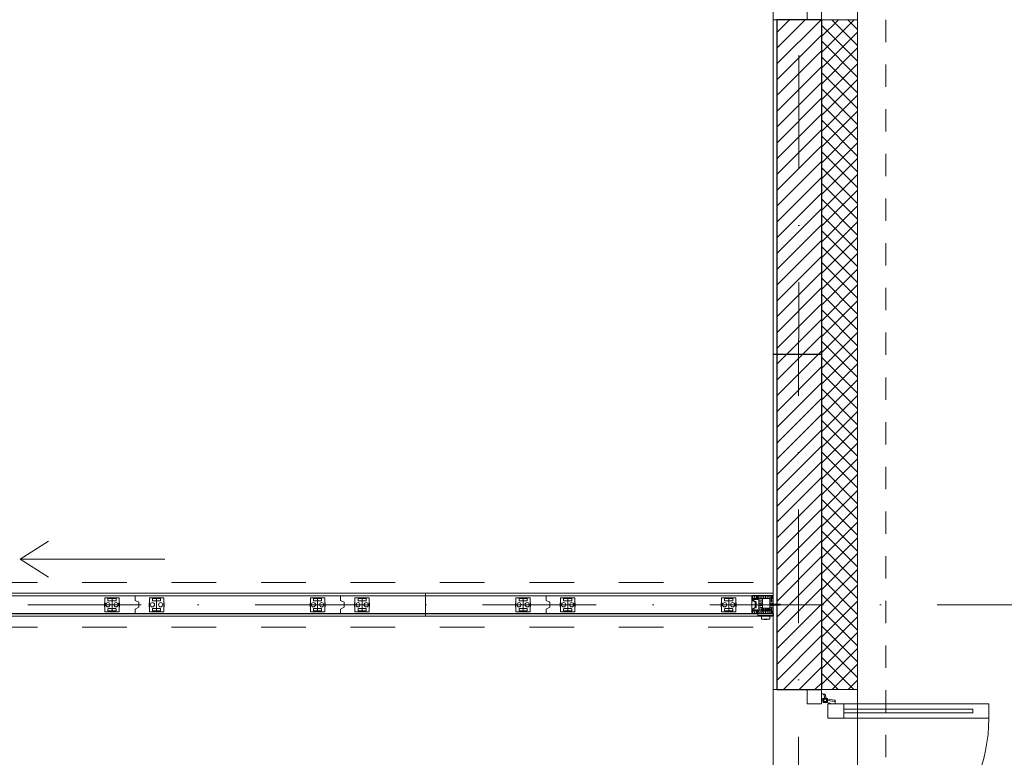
# Model space of a CAD drawing. Header units: metres. Extents: x 10441 to 19716, y -6570 to 1447.
# Tile 115 of 136: x 17609 to 18159, y -3707 to -3295. Entities that reach past the tile are written whole.
import ezdxf
from ezdxf.enums import TextEntityAlignment as Align

# ---------------------------------------------------------------- set-up
doc = ezdxf.new("R2010")
doc.units = ezdxf.units.M
doc.header["$MEASUREMENT"] = 0
doc.linetypes.add('8', pattern=[0.5, 0.25, -0.25])
doc.linetypes.add('DASHDOT', pattern=[25.4, 12.7, -6.35, 0, -6.35])
doc.layers.get('0').update_dxf_attribs({"color": 8})
for name, color, linetype, lineweight in [('#elektryczne', 8, 'Continuous', 20), ('A_B.CIENKIE', 8, 'Continuous', 9), ('A_HACZE', 8, 'Continuous', 5), ('A_OSIE', 8, 'Continuous', 13), ('A_OZACZENIE DRZWI', 8, 'Continuous', 13), ('A_OZNACZENIA OKIEN', 8, 'Continuous', 13), ('A_PROJEKTOWANE ŚCIANY MUROWANE NOŚNE', 8, 'Continuous', 30), ('A_STOLARKA', 8, 'Continuous', 5), ('A_TYNK', 8, 'Continuous', 5), ('Befestigungsmaterial', 8, 'Continuous', 5), ('Linie 0.18', 8, 'Continuous', 5)]:
    doc.layers.add(name, color=color, linetype=linetype, lineweight=lineweight)
doc.layers.add('A_OZNACZENIA WARSTW', color=8, linetype='Continuous')
doc.styles.add('m1_romans', font='romans.shx', dxfattribs={"width": 0.8})

# ---------------------------------------------------------------- blocks, each defined once
blk = doc.blocks.new('dwgobject_-16219036_1YUCU1F')
for p, q in [((0, 49), (1000, 49)), ((0, -49), (1000, -49))]:
    blk.add_line(p, q)
for points in [[(0, 49), (0, 64), (1000, 64), (1000, 49)], [(0, 49), (0, -49), (1000, -49), (1000, 49)], [(0, -49), (0, -64), (1000, -64), (1000, -49)]]:
    blk.add_lwpolyline(points, close=True)
blk = doc.blocks.new('GeometrySelector_1YUCU1F9')
blk.add_blockref('dwgobject_-16219036_1YUCU1F', (0, 0))
blk = doc.blocks.new('dwgobject_-16219454_1YUCTZ8')
for p, q in [((-40, 11.5), (-42, 11.5)), ((-42, -11.5), (-42, 11.5)), ((0, 34.9), (0, -34.9)), ((40, 11.5), (42, 11.5)), ((42, -11.5), (42, 11.5)), ((-40, -11.5), (-42, -11.5)), ((40, -11.5), (42, -11.5))]:
    blk.add_line(p, q)
at = {"flags": 128}
blk.add_lwpolyline([(40, -39), (40, 39), (-40, 39), (-40, -39)], close=True, dxfattribs=at)
for points in [[(22.5, 22.9, -0.414214), (21.5, 21.9), (-21.5, 21.9, -0.414214), (-22.5, 22.9), (-22.5, 33.9, -0.414214), (-21.5, 34.9), (21.5, 34.9, -0.414214), (22.5, 33.9)], [(22.5, -22.9, 0.414214), (21.5, -21.9), (-21.5, -21.9, 0.414214), (-22.5, -22.9), (-22.5, -33.9, 0.414214), (-21.5, -34.9), (21.5, -34.9, 0.414214), (22.5, -33.9)]]:
    blk.add_lwpolyline(points, format="xyb", close=True, dxfattribs=at)
for centre in [(-23, 0), (23, 0)]:
    blk.add_circle(centre, 12)
blk = doc.blocks.new('GeometrySelector_1YUCTZ82')
blk.add_blockref('dwgobject_-16219454_1YUCTZ8', (0, 0))
blk = doc.blocks.new('co_panel_parts_moveo_trackroller_r_1YUCTZ8')
blk.add_blockref('GeometrySelector_1YUCTZ82', (0, 0, -3619))
blk = doc.blocks.new('co_panel_parts_moveo_trackroller_r_1YUCTZ81')
blk.add_blockref('GeometrySelector_1YUCTZ82', (0, 0, -3619))
blk = doc.blocks.new('dwgobject_-16219539_1YUCTZ8')
for p, q in [((-500, 50), (500, 50)), ((500, -50), (-500, -50))]:
    blk.add_line(p, q)
blk = doc.blocks.new('GeometrySelector_1YUCTZ83')
blk.add_blockref('dwgobject_-16219539_1YUCTZ8', (0, 0))
blk = doc.blocks.new('dwgobject_-16219535_1YUCTZ8')
blk.add_lwpolyline([(0, -50), (0, -24.40983), (20, -14.40983), (20, 14.40983), (0, 24.40983), (0, 50)])
blk = doc.blocks.new('GeometrySelector_1YUCTZ84')
blk.add_blockref('dwgobject_-16219535_1YUCTZ8', (0, 0))
blk = doc.blocks.new('dwgobject_-16219532_1YUCTZ8')
blk.add_lwpolyline([(0, -50), (0, -24.40983), (20, -14.40983), (20, 14.40983), (0, 24.40983), (0, 50)])
blk = doc.blocks.new('GeometrySelector_1YUCTZ85')
blk.add_blockref('dwgobject_-16219532_1YUCTZ8', (0, 0))
blk = doc.blocks.new('co_panel_parts_moveo_trackroller_r_1YUCTZ82')
blk.add_blockref('GeometrySelector_1YUCTZ82', (0, 0, -3619))
blk = doc.blocks.new('co_panel_parts_moveo_trackroller_r_1YUCTZ83')
blk.add_blockref('GeometrySelector_1YUCTZ82', (0, 0, -3619))
blk = doc.blocks.new('co_panel_parts_moveo_trackroller_r_1YUCTZ84')
blk.add_blockref('GeometrySelector_1YUCTZ82', (0, 0, -3619))
blk = doc.blocks.new('co_panel_parts_moveo_trackroller_r_1YUCTZ85')
blk.add_blockref('GeometrySelector_1YUCTZ82', (0, 0, -3619))
blk = doc.blocks.new('co_panel_parts_moveo_trackroller_r_1YUCTZ86')
blk.add_blockref('GeometrySelector_1YUCTZ82', (0, 0, -3619))
blk = doc.blocks.new('dwgobject_-16219356_1YUCTZ8')
blk.add_lwpolyline([(-1000, 50), (-1000, -50), (0, -50), (0, 50)], close=True)
blk = doc.blocks.new('GeometrySelector_1YUCTZ831')
blk.add_blockref('dwgobject_-16219356_1YUCTZ8', (0, 0))
blk = doc.blocks.new('STRICH')
at = {"layer": 'Linie 0.18'}
blk.add_lwpolyline([(0, 15), (-0.6, 14.1), (-0.8, 12.8), (-0.8, 11.7), (-0.7, 10.3), (-0.7, 8.8), (-0.3, 7.7), (-0.1, 6.6), (0.2, 5.8), (0.2, 3.9), (0.1, 3), (-0.3, 1.7), (-0.1, 0.6), (0, 0)], dxfattribs=at)
blk = doc.blocks.new('Spax4-2x15Flach')
at = {"layer": 'Befestigungsmaterial'}
for p, q in [((-3.154831, 0.315788), (-2.389469, 0.315788)), ((-2.980004, 2.399631), (-2.184804, 1.882751)), ((-0.624923, 3.986071), (-2.416521, 3.644359)), ((-1.686126, 1.55861), (-1.231576, 1.263153)), ((-1.652628, 0.315788), (-0.757894, 0.315788)), ((-1.231576, 1.263153), (-1.112716, 1.025432)), ((-0.915788, 0.631576), (-0.6, 0)), ((-0.6, 0), (-0.915788, -0.631576)), ((0, -3.469075), (0, 3.469075)), ((0, 1.578947), (1.05, 1.210526)), ((1.05, 1.210526), (10.655125, 1.210526)), ((1.05, -1.210526), (1.05, 1.210526)), ((1.18144, 1.210526), (1.368421, 2)), ((2.315789, -2), (1.368421, 2)), ((3.076177, 1.210526), (3.263158, 2)), ((4.210526, -2), (3.263158, 2)), ((4.970914, 1.210526), (5.157895, 2)), ((6.105263, -2), (5.157895, 2)), ((6.865651, 1.210526), (7.052632, 2)), ((8, -2), (7.052632, 2)), ((8.760388, 1.210526), (8.947368, 2)), ((9.894737, -2), (8.947368, 2)), ((10.655125, 1.210526), (10.842105, 2)), ((10.655125, 1.210526), (15, 0)), ((15, 0), (10.655125, -1.210526)), ((11.725936, -1.731729), (10.842105, 2)), ((12.312968, 0.746852), (12.495451, 1.517335)), ((13.139812, -1.203301), (12.495451, 1.517335)), ((13.522312, 0.411699), (13.687209, 1.107929)), ((14.148349, -0.83911), (13.687209, 1.107929)), ((-3.154831, -0.315788), (-2.389469, -0.315788)), ((-2.980004, -2.399631), (-2.184804, -1.882751)), ((-2.416521, -3.644359), (-0.624923, -3.986071)), ((-1.231576, -1.263153), (-1.686126, -1.55861)), ((-0.757894, -0.315788), (-1.652628, -0.315788)), ((-1.112716, -1.025432), (-1.231576, -1.263153)), ((0, -1.578947), (1.05, -1.210526)), ((1.05, -1.210526), (10.655125, -1.210526)), ((2.315789, -2), (2.50277, -1.210526)), ((4.210526, -2), (4.397507, -1.210526)), ((6.105263, -2), (6.292244, -1.210526)), ((8, -2), (8.186981, -1.210526)), ((9.894737, -2), (10.081717, -1.210526)), ((11.725936, -1.731729), (11.933751, -0.854288)), ((13.139812, -1.203301), (13.313519, -0.469871)), ((14.148349, -0.83911), (14.300959, -0.19476))]:
    blk.add_line(p, q, dxfattribs=at)
for centre, radius, start, end in [((13.115789, 0), 16.273684, 168.545138, 191.454862), ((-2.317914, 3.127362), 0.526316, 100.798363, 168.545138), ((-0.526316, 3.469075), 0.526316, 0, 100.798363), ((-2.317914, -3.127362), 0.526316, 191.454862, 259.201637), ((-0.526316, -3.469075), 0.526316, 259.201637, 0)]:
    blk.add_arc(centre, radius, start, end, dxfattribs=at)
blk = doc.blocks.new('Spax4-2x30Senk')
at = {"layer": 'Befestigungsmaterial'}
for p, q in [((0, 4.05295), (2.5, 1.955201)), ((0, -4.05), (0, 4.05)), ((0, 2.239997), (0.768716, 1.740332)), ((0.6, 0.299999), (0.000005, 0.299999)), ((1.16818, 1.48068), (1.600002, 1.199995)), ((1.200003, 0.299999), (2.050001, 0.299999)), ((1.600002, 1.199995), (1.71292, 0.97416)), ((1.900001, 0.599998), (2.2, 0)), ((2.2, 0), (1.900001, -0.599998)), ((2.5, 1.955201), (4, 1.210526)), ((2.5, 1.955201), (2.5, -1.955201)), ((4, -1.210526), (4, 1.210526)), ((4, 1.210526), (25.655125, 1.210526)), ((4.813019, 1.213477), (5, 2.00295)), ((5.947368, -1.99705), (5, 2.00295)), ((6.707756, 1.213477), (6.894737, 2.00295)), ((7.842105, -1.99705), (6.894737, 2.00295)), ((8.602493, 1.213477), (8.789474, 2.00295)), ((9.736842, -1.99705), (8.789474, 2.00295)), ((10.49723, 1.213477), (10.684211, 2.00295)), ((11.631579, -1.99705), (10.684211, 2.00295)), ((12.391967, 1.213477), (12.578947, 2.00295)), ((13.526316, -1.99705), (12.578947, 2.00295)), ((14.286704, 1.210526), (14.473684, 2)), ((15.421053, -2), (14.473684, 2)), ((16.18144, 1.210526), (16.368421, 2)), ((17.315789, -2), (16.368421, 2)), ((18.076177, 1.210526), (18.263158, 2)), ((19.210526, -2), (18.263158, 2)), ((19.970914, 1.210526), (20.157895, 2)), ((21.105263, -2), (20.157895, 2)), ((21.865651, 1.210526), (22.052632, 2)), ((23, -2), (22.052632, 2)), ((23.760388, 1.210526), (23.947368, 2)), ((24.894737, -2), (23.947368, 2)), ((25.655125, 1.210526), (25.842105, 2)), ((25.655125, 1.210526), (30, 0)), ((30, 0), (25.655125, -1.210526)), ((26.725936, -1.731729), (25.842105, 2)), ((27.312968, 0.746852), (27.495451, 1.517335)), ((28.139812, -1.203301), (27.495451, 1.517335)), ((28.522312, 0.411699), (28.687209, 1.107929)), ((29.148349, -0.83911), (28.687209, 1.107929)), ((0, -2.239997), (0.645693, -1.820296)), ((0, -4.05295), (2.5, -1.955201)), ((0.6, -0.299999), (0.000005, -0.299999)), ((1.600002, -1.199995), (1.16818, -1.48068)), ((2.050001, -0.299999), (1.200003, -0.299999)), ((1.71292, -0.97416), (1.600002, -1.199995)), ((2.5, -1.955201), (4, -1.210526)), ((4, -1.210526), (25.655125, -1.210526)), ((5.947368, -1.99705), (6.134349, -1.207576)), ((7.842105, -1.99705), (8.029086, -1.207576)), ((9.736842, -1.99705), (9.923823, -1.207576)), ((11.631579, -1.99705), (11.81856, -1.207576)), ((13.526316, -1.99705), (13.713296, -1.207576)), ((15.421053, -2), (15.608033, -1.210526)), ((17.315789, -2), (17.50277, -1.210526)), ((19.210526, -2), (19.397507, -1.210526)), ((21.105263, -2), (21.292244, -1.210526)), ((23, -2), (23.186981, -1.210526)), ((24.894737, -2), (25.081717, -1.210526)), ((26.725936, -1.731729), (26.933751, -0.854288)), ((28.139812, -1.203301), (28.313519, -0.469871)), ((29.148349, -0.83911), (29.300959, -0.19476))]:
    blk.add_line(p, q, dxfattribs=at)
blk = doc.blocks.new('podkład')
at = {"layer": 'A_B.CIENKIE', "color": 8, "linetype": '8', "ltscale": 50}
blk.add_line((13910.62, -750.03), (13910.62, -1724.7), dxfattribs=at)
at = {"layer": 'A_B.CIENKIE', "color": 8, "linetype": 'Continuous'}
for p, q in [((13426.57, -1351.72), (13442.49, -1341.6)), ((13507.6, -1351.72), (13426.57, -1351.72)), ((13426.57, -1351.72), (13442.49, -1361.85))]:
    blk.add_line(p, q, dxfattribs=at)
at = {"layer": 'A_B.CIENKIE', "color": 8, "linetype": '8', "ltscale": 100}
for p, q in [((12911.3, -1364.7), (13848.8, -1364.7)), ((12911.3, -1389.7), (13848.8, -1389.7))]:
    blk.add_line(p, q, dxfattribs=at)
at = {"layer": 'A_HACZE', "color": 8, "linetype": 'Continuous'}
for p, q in [((13874.37, -1050.03), (13849.62, -1074.78)), ((13865.53, -1050.03), (13849.62, -1065.94)), ((13856.69, -1050.03), (13849.62, -1057.1)), ((13892.86, -1050.03), (13874.6, -1068.29)), ((13884.02, -1050.03), (13874.6, -1059.45)), ((13875.18, -1050.03), (13874.6, -1050.61)), ((13894.6, -1064.19), (13880.44, -1050.03)), ((13894.6, -1055.35), (13889.28, -1050.03)), ((13894.6, -1073.03), (13874.6, -1053.03)), ((13874.62, -1058.62), (13849.62, -1083.62)), ((13894.6, -1057.13), (13874.6, -1077.13)), ((13894.6, -1081.87), (13874.6, -1061.87)), ((13874.62, -1067.46), (13849.62, -1092.46)), ((13894.6, -1065.97), (13874.6, -1085.97)), ((13894.6, -1090.71), (13874.6, -1070.71)), ((13874.62, -1076.3), (13849.62, -1101.3)), ((13894.6, -1074.81), (13874.6, -1094.81)), ((13894.6, -1099.55), (13874.6, -1079.55)), ((13894.6, -1083.65), (13874.6, -1103.65)), ((13874.62, -1085.14), (13849.62, -1110.14)), ((13894.6, -1108.39), (13874.6, -1088.39)), ((13874.62, -1093.98), (13849.62, -1118.98)), ((13894.6, -1092.48), (13874.6, -1112.48)), ((13894.6, -1117.22), (13874.6, -1097.22)), ((13874.62, -1102.81), (13849.62, -1127.81)), ((13894.6, -1101.32), (13874.6, -1121.32)), ((13894.6, -1126.06), (13874.6, -1106.06)), ((13874.62, -1111.65), (13849.62, -1136.65)), ((13894.6, -1110.16), (13874.6, -1130.16)), ((13894.6, -1134.9), (13874.6, -1114.9)), ((13874.62, -1120.49), (13849.62, -1145.49)), ((13894.6, -1119), (13874.6, -1139)), ((13894.6, -1143.74), (13874.6, -1123.74)), ((13894.6, -1127.84), (13874.6, -1147.84)), ((13874.62, -1129.33), (13849.62, -1154.33)), ((13894.6, -1152.58), (13874.6, -1132.58)), ((13874.62, -1138.17), (13849.62, -1163.17)), ((13894.6, -1136.68), (13874.6, -1156.68)), ((13894.6, -1161.42), (13874.6, -1141.42)), ((13874.62, -1147.01), (13849.62, -1172.01)), ((13894.6, -1145.52), (13874.6, -1165.52)), ((13894.6, -1170.26), (13874.6, -1150.26)), ((13894.6, -1154.36), (13874.6, -1174.36)), ((13874.62, -1155.85), (13849.62, -1180.85)), ((13894.6, -1179.1), (13874.6, -1159.1)), ((13874.62, -1164.69), (13849.62, -1189.69)), ((13894.6, -1163.2), (13874.6, -1183.2)), ((13894.6, -1187.93), (13874.6, -1167.93)), ((13894.6, -1172.03), (13874.6, -1192.03)), ((13874.62, -1173.53), (13849.62, -1198.53)), ((13894.6, -1196.77), (13874.6, -1176.77)), ((13874.62, -1182.36), (13849.62, -1207.36)), ((13894.6, -1180.87), (13874.6, -1200.87)), ((13894.6, -1205.61), (13874.6, -1185.61)), ((13874.62, -1191.2), (13849.62, -1216.2)), ((13894.6, -1189.71), (13874.6, -1209.71)), ((13894.6, -1214.45), (13874.6, -1194.45)), ((13894.6, -1198.55), (13874.6, -1218.55)), ((13874.62, -1200.04), (13849.62, -1225.04)), ((13894.6, -1223.29), (13874.6, -1203.29)), ((13874.62, -1208.88), (13849.62, -1233.88)), ((13894.6, -1207.39), (13874.6, -1227.39)), ((13894.6, -1232.13), (13874.6, -1212.13)), ((13894.6, -1216.23), (13874.6, -1236.23)), ((13874.62, -1217.72), (13849.62, -1242.72)), ((13894.6, -1240.97), (13874.6, -1220.97)), ((13874.62, -1226.56), (13849.62, -1251.56)), ((13894.6, -1225.07), (13874.6, -1245.07)), ((13894.6, -1249.81), (13874.6, -1229.81)), ((13874.62, -1235.4), (13849.62, -1260.4)), ((13894.6, -1233.91), (13874.6, -1253.91)), ((13894.6, -1258.65), (13874.6, -1238.65)), ((13894.6, -1242.74), (13874.6, -1262.74)), ((13874.62, -1244.24), (13849.62, -1269.24)), ((13894.6, -1267.48), (13874.6, -1247.48)), ((13874.62, -1253.07), (13849.62, -1278.07)), ((13894.6, -1251.58), (13874.6, -1271.58)), ((13894.6, -1276.32), (13874.6, -1256.32)), ((13874.62, -1261.91), (13849.62, -1286.91)), ((13894.6, -1260.42), (13874.6, -1280.42)), ((13894.6, -1285.16), (13874.6, -1265.16)), ((13874.62, -1270.75), (13849.62, -1295.75)), ((13894.6, -1269.26), (13874.6, -1289.26)), ((13894.6, -1294), (13874.6, -1274)), ((13874.62, -1279.59), (13849.62, -1304.59)), ((13894.6, -1278.1), (13874.6, -1298.1)), ((13894.6, -1302.84), (13874.6, -1282.84)), ((13894.6, -1286.94), (13874.6, -1306.94)), ((13874.62, -1288.43), (13849.62, -1313.43)), ((13894.6, -1311.68), (13874.6, -1291.68)), ((13874.62, -1297.27), (13849.62, -1322.27)), ((13894.6, -1295.78), (13874.6, -1315.78)), ((13894.6, -1320.52), (13874.6, -1300.52)), ((13874.62, -1306.11), (13849.62, -1331.11)), ((13894.6, -1304.62), (13874.6, -1324.62)), ((13894.6, -1329.36), (13874.6, -1309.36)), ((13874.62, -1314.95), (13849.62, -1339.95)), ((13894.6, -1313.46), (13874.6, -1333.46)), ((13894.6, -1338.19), (13874.6, -1318.19)), ((13874.62, -1323.79), (13849.62, -1348.79)), ((13894.6, -1322.29), (13874.6, -1342.29)), ((13894.6, -1347.03), (13874.6, -1327.03)), ((13894.6, -1331.13), (13874.6, -1351.13)), ((13874.62, -1332.62), (13849.62, -1357.62)), ((13894.6, -1355.87), (13874.6, -1335.87)), ((13874.62, -1341.46), (13849.62, -1366.46)), ((13894.6, -1339.97), (13874.6, -1359.97)), ((13894.6, -1364.71), (13874.6, -1344.71)), ((13874.62, -1350.3), (13849.62, -1375.3)), ((13894.6, -1348.81), (13874.6, -1368.81)), ((13894.6, -1373.55), (13874.6, -1353.55)), ((13874.62, -1359.14), (13849.62, -1384.14)), ((13894.6, -1357.65), (13874.6, -1377.65)), ((13894.6, -1382.39), (13874.6, -1362.39)), ((13874.62, -1367.98), (13849.62, -1392.98)), ((13894.6, -1366.49), (13874.6, -1386.49)), ((13894.6, -1391.23), (13874.6, -1371.23)), ((13894.6, -1375.33), (13874.6, -1395.33)), ((13874.62, -1376.82), (13849.62, -1401.82)), ((13894.6, -1400.07), (13874.6, -1380.07)), ((13874.62, -1385.66), (13849.62, -1410.66)), ((13894.6, -1384.17), (13874.6, -1404.17)), ((13894.6, -1408.91), (13874.6, -1388.91)), ((13874.62, -1394.5), (13849.62, -1419.5)), ((13894.6, -1393.01), (13874.6, -1413.01)), ((13894.6, -1417.74), (13874.6, -1397.74)), ((13874.62, -1403.34), (13853.25, -1424.7)), ((13894.6, -1401.84), (13874.6, -1421.84)), ((13892.72, -1424.7), (13874.6, -1406.58)), ((13874.62, -1412.17), (13862.09, -1424.7)), ((13894.6, -1410.68), (13880.59, -1424.7)), ((13883.88, -1424.7), (13874.6, -1415.42)), ((13894.6, -1419.52), (13889.43, -1424.7)), ((13874.62, -1421.01), (13870.93, -1424.7)), ((13875.04, -1424.7), (13874.6, -1424.26))]:
    blk.add_line(p, q, dxfattribs=at)
at = {"layer": 'A_OSIE', "color": 8, "linetype": 'DASHDOT', "ltscale": 5}
for p, q in [((13862.27, -307.18), (13861.3, -2335.96)), ((14256.99, -1377.2), (10108.73, -1377.2))]:
    blk.add_line(p, q, dxfattribs=at)
at = {"layer": 'A_OZNACZENIA WARSTW', "color": 8, "linetype": 'Continuous'}
blk.add_line((13874.62, -1237.28), (13847.62, -1237.28), dxfattribs=at)
at = {"layer": 'A_PROJEKTOWANE ŚCIANY MUROWANE NOŚNE', "color": 8}
for p, q in [((13849.62, -1050.03), (13849.62, -1424.7)), ((13874.62, -1050.03), (13849.62, -1050.03)), ((13874.62, -1050.03), (13874.62, -1424.7)), ((13849.62, -1424.7), (13874.62, -1424.7)), ((13849.62, -1424.7), (13874.62, -1424.7))]:
    blk.add_line(p, q, dxfattribs=at)
at = {"layer": 'A_STOLARKA', "color": 8}
for p, q in [((13847.62, -750.03), (13847.62, -1050.03)), ((13894.62, -1050.03), (13894.62, -750.03)), ((13874.62, -1050.03), (13874.62, -856.03)), ((13866.62, -1050.03), (13866.62, -1042.03)), ((13874.62, -1042.03), (13874.62, -1050.03)), ((13847.62, -1050.03), (13894.62, -1050.03)), ((13866.62, -1050.03), (13866.62, -1046.03)), ((13874.62, -1050.03), (13866.62, -1050.03)), ((13836.34, -1374.18, 0.1), (13836.92, -1373.91, 0.1)), ((13836.84, -1374.17, 0.1), (13836.42, -1374.37, 0.1)), ((13836.96, -1373.9, 0.1), (13836.99, -1373.9, 0.1)), ((13837.03, -1373.93, 0.1), (13837.09, -1374.03, 0.1)), ((13837.49, -1374.28, 0.1), (13837.18, -1374.28, 0.1)), ((13837.28, -1373.98, 0.1), (13837.28, -1373.93, 0.1)), ((13837.31, -1373.9, 0.1), (13837.41, -1373.9, 0.1)), ((13837.54, -1373.83, 0.1), (13837.54, -1373.76, 0.1)), ((13837.57, -1373.73, 0.1), (13838.2, -1373.73, 0.1)), ((13837.95, -1373.98, 0.1), (13837.84, -1373.98, 0.1)), ((13837.98, -1374.03, 0.1), (13837.98, -1374.01, 0.1)), ((13838.08, -1374.01, 0.1), (13838.08, -1374.03, 0.1)), ((13839.05, -1373.98, 0.1), (13838.11, -1373.98, 0.1)), ((13838.23, -1373.76, 0.1), (13838.23, -1373.78, 0.1)), ((13838.26, -1373.81, 0.1), (13838.9, -1373.81, 0.1)), ((13838.93, -1373.78, 0.1), (13838.93, -1373.76, 0.1)), ((13838.96, -1373.73, 0.1), (13839.35, -1373.73, 0.1)), ((13839.08, -1374.03, 0.1), (13839.08, -1374.01, 0.1)), ((13839.18, -1374.01, 0.1), (13839.18, -1374.03, 0.1)), ((13839.35, -1373.98, 0.1), (13839.21, -1373.98, 0.1)), ((13839.38, -1373.76, 0.1), (13839.38, -1373.95, 0.1)), ((13839.82, -1373.83, 0.1), (13839.82, -1373.63, 0.1)), ((13840.02, -1373.83, 0.1), (13840.02, -1373.63, 0.1)), ((13840.22, -1373.83, 0.1), (13840.22, -1373.63, 0.1)), ((13840.42, -1373.83, 0.1), (13840.42, -1373.63, 0.1)), ((13840.62, -1373.83, 0.1), (13840.62, -1373.63, 0.1)), ((13840.82, -1373.83, 0.1), (13840.82, -1373.63, 0.1)), ((13841.02, -1373.83, 0.1), (13841.02, -1373.63, 0.1)), ((13841.22, -1373.83, 0.1), (13841.22, -1373.63, 0.1)), ((13841.42, -1373.83, 0.1), (13841.42, -1373.63, 0.1)), ((13847.62, -1383.23, 0.1), (13847.62, -1371.23, 0.1)), ((13835.62, -1377.18, 0.1), (13847.62, -1377.18, 0.1)), ((13836.34, -1380.18, 0.1), (13836.92, -1380.45, 0.1)), ((13836.84, -1380.2, 0.1), (13836.42, -1380, 0.1)), ((13836.96, -1380.46, 0.1), (13836.99, -1380.46, 0.1)), ((13837.03, -1380.44, 0.1), (13837.09, -1380.33, 0.1)), ((13837.49, -1380.08, 0.1), (13837.18, -1380.08, 0.1)), ((13837.28, -1380.38, 0.1), (13837.28, -1380.43, 0.1)), ((13837.31, -1380.46, 0.1), (13837.41, -1380.46, 0.1)), ((13837.54, -1380.54, 0.1), (13837.54, -1380.6, 0.1)), ((13837.57, -1380.63, 0.1), (13838.2, -1380.63, 0.1)), ((13837.95, -1380.38, 0.1), (13837.84, -1380.38, 0.1)), ((13837.98, -1380.33, 0.1), (13837.98, -1380.35, 0.1)), ((13838.08, -1380.35, 0.1), (13838.08, -1380.33, 0.1)), ((13839.05, -1380.38, 0.1), (13838.11, -1380.38, 0.1)), ((13838.23, -1380.6, 0.1), (13838.23, -1380.58, 0.1)), ((13838.26, -1380.55, 0.1), (13838.9, -1380.55, 0.1)), ((13838.93, -1380.58, 0.1), (13838.93, -1380.6, 0.1)), ((13838.96, -1380.63, 0.1), (13839.35, -1380.63, 0.1)), ((13839.08, -1380.33, 0.1), (13839.08, -1380.35, 0.1)), ((13839.18, -1380.35, 0.1), (13839.18, -1380.33, 0.1)), ((13839.35, -1380.38, 0.1), (13839.21, -1380.38, 0.1)), ((13839.38, -1380.6, 0.1), (13839.38, -1380.41, 0.1)), ((13839.82, -1380.53, 0.1), (13839.82, -1380.73, 0.1)), ((13840.02, -1380.53, 0.1), (13840.02, -1380.73, 0.1)), ((13840.22, -1380.53, 0.1), (13840.22, -1380.73, 0.1)), ((13840.42, -1380.53, 0.1), (13840.42, -1380.73, 0.1)), ((13840.62, -1380.53, 0.1), (13840.62, -1380.73, 0.1)), ((13840.82, -1380.53, 0.1), (13840.82, -1380.73, 0.1)), ((13841.02, -1380.53, 0.1), (13841.02, -1380.73, 0.1)), ((13841.04, -1380.34, 0.1), (13841.14, -1379.44, 0.1)), ((13841.04, -1380.34, 0.1), (13841.44, -1380.34, 0.1)), ((13841.14, -1380.34, 0.1), (13841.14, -1379.14, 0.1)), ((13841.14, -1379.14, 0.1), (13845.54, -1379.14, 0.1)), ((13841.22, -1380.53, 0.1), (13841.22, -1380.73, 0.1)), ((13841.24, -1380.54, 0.1), (13841.24, -1379.34, 0.1)), ((13841.34, -1380.64, 0.1), (13841.44, -1380.64, 0.1)), ((13841.34, -1381.34, 0.1), (13841.34, -1380.64, 0.1)), ((13841.34, -1381.34, 0.1), (13841.44, -1381.34, 0.1)), ((13841.42, -1380.53, 0.1), (13841.42, -1380.73, 0.1)), ((13841.44, -1382.24, 0.1), (13841.44, -1380.34, 0.1)), ((13841.44, -1380.34, 0.1), (13845.24, -1380.34, 0.1)), ((13841.54, -1380.34, 0.1), (13841.54, -1379.34, 0.1)), ((13841.94, -1380.34, 0.1), (13841.94, -1380.04, 0.1)), ((13841.94, -1380.09, 0.1), (13842.19, -1380.09, 0.1)), ((13841.94, -1380.19, 0.1), (13842.19, -1380.19, 0.1)), ((13841.94, -1380.24, 0.1), (13842.64, -1380.24, 0.1)), ((13842.04, -1379.94, 0.1), (13842.09, -1379.94, 0.1)), ((13842.19, -1380.24, 0.1), (13842.19, -1379.54, 0.1)), ((13842.39, -1380.24, 0.1), (13842.39, -1379.54, 0.1)), ((13842.39, -1380.09, 0.1), (13842.64, -1380.09, 0.1)), ((13842.39, -1380.19, 0.1), (13842.64, -1380.19, 0.1)), ((13842.39, -1380.24, 0.1), (13842.64, -1380.24, 0.1)), ((13842.49, -1379.94, 0.1), (13842.54, -1379.94, 0.1)), ((13842.64, -1380.34, 0.1), (13842.64, -1380.04, 0.1)), ((13842.99, -1380.34, 0.1), (13842.99, -1380.04, 0.1)), ((13842.99, -1380.09, 0.1), (13843.24, -1380.09, 0.1)), ((13842.99, -1380.19, 0.1), (13843.24, -1380.19, 0.1)), ((13842.99, -1380.24, 0.1), (13843.69, -1380.24, 0.1)), ((13843.09, -1379.94, 0.1), (13843.14, -1379.94, 0.1)), ((13843.24, -1380.24, 0.1), (13843.24, -1379.54, 0.1)), ((13843.44, -1380.24, 0.1), (13843.44, -1379.54, 0.1)), ((13843.44, -1380.09, 0.1), (13843.69, -1380.09, 0.1)), ((13843.44, -1380.19, 0.1), (13843.69, -1380.19, 0.1)), ((13843.44, -1380.24, 0.1), (13843.69, -1380.24, 0.1)), ((13843.54, -1379.94, 0.1), (13843.59, -1379.94, 0.1)), ((13843.69, -1380.34, 0.1), (13843.69, -1380.04, 0.1)), ((13844.04, -1380.34, 0.1), (13844.04, -1380.04, 0.1)), ((13844.04, -1380.09, 0.1), (13844.29, -1380.09, 0.1)), ((13844.04, -1380.19, 0.1), (13844.29, -1380.19, 0.1)), ((13844.04, -1380.24, 0.1), (13844.74, -1380.24, 0.1)), ((13844.14, -1379.94, 0.1), (13844.19, -1379.94, 0.1)), ((13844.29, -1380.24, 0.1), (13844.29, -1379.54, 0.1)), ((13844.49, -1380.24, 0.1), (13844.49, -1379.54, 0.1)), ((13844.49, -1380.09, 0.1), (13844.74, -1380.09, 0.1)), ((13844.49, -1380.19, 0.1), (13844.74, -1380.19, 0.1)), ((13844.49, -1380.24, 0.1), (13844.74, -1380.24, 0.1)), ((13844.59, -1379.94, 0.1), (13844.64, -1379.94, 0.1)), ((13844.74, -1380.34, 0.1), (13844.74, -1380.04, 0.1)), ((13845.14, -1380.34, 0.1), (13845.14, -1379.34, 0.1)), ((13845.24, -1382.24, 0.1), (13845.24, -1380.34, 0.1)), ((13845.64, -1380.34, 0.1), (13845.24, -1380.34, 0.1)), ((13845.34, -1380.64, 0.1), (13845.24, -1380.64, 0.1)), ((13845.34, -1381.34, 0.1), (13845.24, -1381.34, 0.1)), ((13845.34, -1381.34, 0.1), (13845.34, -1380.64, 0.1)), ((13845.44, -1380.54, 0.1), (13845.44, -1379.34, 0.1)), ((13845.54, -1380.34, 0.1), (13845.54, -1379.14, 0.1)), ((13845.64, -1380.34, 0.1), (13845.54, -1379.44, 0.1)), ((13838.99, -1382.24, 0.1), (13847.69, -1382.24, 0.1)), ((13838.99, -1382.24, 0.1), (13838.99, -1383.24, 0.1)), ((13838.99, -1383.24, 0.1), (13847.69, -1383.24, 0.1)), ((13839.84, -1383.44, 0.1), (13839.84, -1383.24, 0.1)), ((13846.84, -1383.44, 0.1), (13839.84, -1383.44, 0.1)), ((13841.02, -1383.44, 0.1), (13841.02, -1385.34, 0.1)), ((13845.66, -1385.34, 0.1), (13841.02, -1385.34, 0.1)), ((13842.49, -1385.34, 0.1), (13842.49, -1385.39, 0.1)), ((13844.19, -1385.39, 0.1), (13842.49, -1385.39, 0.1)), ((13842.64, -1385.39, 0.1), (13842.79, -1385.49, 0.1)), ((13843.89, -1385.49, 0.1), (13842.79, -1385.49, 0.1)), ((13843.89, -1385.49, 0.1), (13844.04, -1385.39, 0.1)), ((13844.19, -1385.34, 0.1), (13844.19, -1385.39, 0.1)), ((13845.66, -1383.44, 0.1), (13845.66, -1385.34, 0.1)), ((13846.84, -1383.44, 0.1), (13846.84, -1383.24, 0.1)), ((13847.69, -1382.24, 0.1), (13847.69, -1383.24, 0.1)), ((13894.62, -1424.7), (13847.62, -1424.7)), ((13847.62, -1424.7), (13847.62, -1724.7)), ((13866.62, -1428.7), (13866.62, -1424.7)), ((13866.62, -1424.7), (13874.62, -1424.7)), ((13866.62, -1432.7), (13866.62, -1424.7)), ((13874.62, -1424.7), (13874.62, -1432.7)), ((13894.62, -1724.7), (13894.62, -1424.7)), ((13875.51, -1427.12), (13874.62, -1427.12)), ((13874.62, -1427.12), (13874.62, -1430.02)), ((13875.17, -1430.02), (13874.62, -1430.02)), ((13875.32, -1430.67), (13875.27, -1430.12)), ((13875.96, -1427.42), (13876.42, -1427.39)), ((13876.52, -1429.38), (13875.96, -1427.42)), ((13876.42, -1427.22), (13876.42, -1427.22)), ((13876.42, -1427.39), (13876.42, -1427.22)), ((13877.22, -1429.42), (13876.64, -1427.38)), ((13882.04, -1430.66), (13877.89, -1430.08)), ((13882.01, -1431.34), (13877.92, -1430.77)), ((13882.01, -1431.34), (13882.04, -1430.89)), ((13882.04, -1430.89), (13882.21, -1430.89)), ((13882.21, -1430.89), (13882.21, -1430.89)), ((13874.62, -1432.7), (13866.62, -1432.7)), ((13877.35, -1431.94), (13879.32, -1432.18)), ((13879.41, -1432.28), (13879.41, -1432.69)), ((13879.41, -1432.69), (13882.31, -1432.69)), ((13882.31, -1431.79), (13882.31, -1432.69))]:
    blk.add_line(p, q, dxfattribs=at)
at = {"layer": 'A_STOLARKA', "color": 8, "lineweight": 5}
for p, q in [((13845.72, -1373.73, 0.1), (13845.72, -1380.63, 0.1)), ((13847.62, -1373.17, 0.1), (13847.62, -1381.17, 0.1))]:
    blk.add_line(p, q, dxfattribs=at)
at = {"layer": 'A_STOLARKA', "color": 8, "linetype": 'Continuous'}
for p, q in [((13875.77, -1430.19), (13875.77, -1430.19)), ((13875.77, -1430.19), (13875.77, -1430.19)), ((13875.77, -1430.19), (13875.77, -1430.69)), ((13875.77, -1430.19), (13875.77, -1430.49)), ((13875.77, -1430.49), (13875.77, -1430.69)), ((13875.77, -1430.69), (13875.77, -1431.19)), ((13875.77, -1430.69), (13875.77, -1430.89)), ((13875.77, -1430.89), (13875.77, -1431.19)), ((13875.84, -1430.19), (13875.84, -1430.69)), ((13875.84, -1430.69), (13875.84, -1431.19)), ((13877.27, -1429.99), (13875.97, -1429.99)), ((13877.27, -1430.06), (13875.97, -1430.06)), ((13877.4, -1430.69), (13877.4, -1430.19)), ((13877.4, -1431.19), (13877.4, -1430.69)), ((13877.47, -1430.39), (13877.47, -1430.19)), ((13877.47, -1430.49), (13877.47, -1430.39)), ((13877.92, -1430.49), (13877.47, -1430.49)), ((13877.47, -1430.99), (13877.47, -1430.89)), ((13877.47, -1430.89), (13877.92, -1430.89)), ((13875.77, -1431.19), (13875.77, -1431.19)), ((13875.77, -1431.19), (13875.77, -1431.19)), ((13875.97, -1431.32), (13877.27, -1431.32)), ((13875.97, -1431.39), (13877.27, -1431.39)), ((13877.47, -1431.19), (13877.47, -1430.99))]:
    blk.add_line(p, q, dxfattribs=at)
at = {"layer": 'A_STOLARKA', "color": 8, "ltscale": 2}
for p, q in [((13887.12, -1432.69), (13878.12, -1432.69)), ((13878.12, -1432.69), (13878.12, -1440.69)), ((13887.12, -1440.69), (13887.12, -1432.69)), ((13887.12, -1432.69), (13968.12, -1432.69)), ((13887.12, -1440.69), (13887.12, -1432.69)), ((13959.12, -1435.69), (13887.12, -1435.69)), ((13887.12, -1435.69), (13887.12, -1437.69)), ((13959.12, -1437.69), (13959.12, -1435.69)), ((13968.12, -1432.69), (13968.12, -1440.69)), ((13878.12, -1440.69), (13887.12, -1440.69)), ((13887.12, -1437.69), (13959.12, -1437.69)), ((13968.12, -1440.69), (13887.12, -1440.69))]:
    blk.add_line(p, q, dxfattribs=at)
at = {"layer": 'A_STOLARKA', "color": 8, "elevation": 0.1}
blk.add_lwpolyline([(13837.75, -1378.43, 0.353424), (13837.73, -1378.45, -0.221047), (13837.32, -1378.99), (13835.83, -1379.78, 0.277325), (13835.62, -1380.13), (13835.62, -1380.33, 0.414214), (13835.87, -1380.58), (13837.34, -1380.58, 0.043661), (13837.37, -1380.58), (13837.51, -1380.56, 0.36397), (13837.54, -1380.53), (13837.54, -1380.46, 0.36397), (13837.51, -1380.43), (13837.45, -1380.42, 0.043661), (13837.42, -1380.41), (13837.29, -1380.41, -0.414214), (13837.26, -1380.38, 0.414214), (13837.16, -1380.28, 0.414214), (13837.06, -1380.38), (13837.06, -1380.4, -0.414214), (13837.03, -1380.43), (13836.94, -1380.43, -0.087489), (13836.87, -1380.42), (13836.8, -1380.4, 0.087489), (13836.73, -1380.38), (13835.87, -1380.38, -0.414214), (13835.82, -1380.33), (13835.82, -1380.13, -0.277325), (13835.92, -1379.96), (13837.71, -1379.01, 0.277325), (13838.09, -1378.38), (13838.09, -1375.98, 0.277325), (13837.71, -1375.36), (13835.92, -1374.41, -0.277325), (13835.82, -1374.23), (13835.82, -1374.03, -0.414214), (13835.87, -1373.98), (13836.73, -1373.98, 0.087489), (13836.8, -1373.97), (13836.87, -1373.95, -0.087489), (13836.94, -1373.93), (13837.03, -1373.93, -0.414214), (13837.06, -1373.96), (13837.06, -1373.98, 0.414214), (13837.16, -1374.08, 0.414214), (13837.26, -1373.98, -0.414214), (13837.29, -1373.95), (13837.42, -1373.95, 0.043661), (13837.45, -1373.95), (13837.51, -1373.94, 0.36397), (13837.54, -1373.91), (13837.54, -1373.84, 0.36397), (13837.51, -1373.81), (13837.37, -1373.79, 0.043661), (13837.34, -1373.78), (13835.87, -1373.78, 0.414214), (13835.62, -1374.03), (13835.62, -1374.23, 0.277325), (13835.83, -1374.59), (13837.32, -1375.38, -0.221047), (13837.73, -1375.92, 0.353424), (13837.75, -1375.93), (13837.8, -1375.93, 0.414214), (13837.82, -1375.91), (13837.82, -1375.88, -0.414214), (13837.84, -1375.86), (13837.87, -1375.86, -0.414214), (13837.89, -1375.88), (13837.89, -1378.48, -0.414214), (13837.87, -1378.5), (13837.84, -1378.5, -0.414214), (13837.82, -1378.48), (13837.82, -1378.45, 0.414214), (13837.8, -1378.43)], format="xyb", close=True, dxfattribs=at)
for points in [[(13847.62, -1373.73), (13835.92, -1373.73), (13835.92, -1372.13), (13847.62, -1372.13)], [(13839.62, -1373.73), (13841.52, -1373.73), (13841.52, -1380.63), (13839.62, -1380.63)], [(13847.62, -1382.23), (13835.92, -1382.23), (13835.92, -1380.63), (13847.62, -1380.63)]]:
    blk.add_lwpolyline(points, close=True, dxfattribs=at)
for points in [[(13847.62, -1373.68), (13835.97, -1373.68), (13835.97, -1372.18), (13847.62, -1372.18)], [(13847.62, -1382.18), (13835.97, -1382.18), (13835.97, -1380.68), (13847.62, -1380.68)]]:
    blk.add_lwpolyline(points, dxfattribs=at)
at = {"layer": 'A_STOLARKA', "color": 8, "lineweight": 25, "elevation": 0.1}
blk.add_lwpolyline([(13837.72, -1375.94), (13837.89, -1375.94), (13837.89, -1378.42), (13837.72, -1378.42)], close=True, dxfattribs=at)
at = {"layer": 'A_STOLARKA', "color": 8, "extrusion": (0, 0, -1)}
for centre, radius, start, end in [((-13836.38, -1374.27, -0.1), 0.1, 245, 65), ((-13836.96, -1374, -0.1), 0.1, 65, 90), ((-13837.18, -1373.98, -0.1), 0.3, 270, 316.7438), ((-13836.99, -1373.95, -0.1), 0.05, 90, 150), ((-13837.31, -1373.93, -0.1), 0.03, 0, 90), ((-13837.41, -1373.93, -0.1), 0.03, 90, 188.8499), ((-13837.49, -1373.98, -0.1), 0.3, 188.2132, 270), ((-13837.57, -1373.76, -0.1), 0.03, 0, 90), ((-13837.57, -1373.83, -0.1), 0.03, 283.3424, 0), ((-13838.03, -1374.03, -0.1), 0.05, 180, 0), ((-13838.2, -1373.76, -0.1), 0.03, 90, 180), ((-13838.96, -1373.76, -0.1), 0.03, 0, 90), ((-13839.13, -1374.03, -0.1), 0.05, 180, 0), ((-13839.35, -1373.76, -0.1), 0.03, 90, 180), ((-13839.35, -1373.95, -0.1), 0.03, 180, 270), ((-13836.38, -1380.09, -0.1), 0.1, 295, 115), ((-13836.96, -1380.36, -0.1), 0.1, 270, 295), ((-13837.18, -1380.38, -0.1), 0.3, 43.2562, 90), ((-13836.99, -1380.41, -0.1), 0.05, 210, 270), ((-13837.31, -1380.43, -0.1), 0.03, 270, 0), ((-13837.41, -1380.43, -0.1), 0.03, 171.1501, 270), ((-13837.49, -1380.38, -0.1), 0.3, 90, 171.7868), ((-13837.57, -1380.54, -0.1), 0.03, 0, 76.6576), ((-13837.57, -1380.6, -0.1), 0.03, 270, 0), ((-13838.03, -1380.33, -0.1), 0.05, 0, 180), ((-13838.2, -1380.6, -0.1), 0.03, 180, 270), ((-13838.96, -1380.6, -0.1), 0.03, 270, 0), ((-13839.13, -1380.33, -0.1), 0.05, 0, 180), ((-13839.35, -1380.41, -0.1), 0.03, 90, 180), ((-13839.35, -1380.6, -0.1), 0.03, 180, 270)]:
    blk.add_arc(centre, radius, start, end, dxfattribs=at)
at = {"layer": 'A_STOLARKA', "color": 8}
for centre, radius, start, end in [((13836.89, -1374.26, 0.1), 0.1, 43.2562, 115), ((13837.18, -1373.98, 0.1), 0.1, 210, 0), ((13837.54, -1373.95, 0.1), 0.1, 171.1501, 76.6576), ((13837.84, -1374.03, 0.1), 0.05, 90, 171.7868), ((13837.95, -1374.01, 0.1), 0.03, 0, 90), ((13838.11, -1374.01, 0.1), 0.03, 90, 180), ((13838.26, -1373.78, 0.1), 0.03, 180, 270), ((13838.9, -1373.78, 0.1), 0.03, 270, 0), ((13839.05, -1374.01, 0.1), 0.03, 0, 90), ((13839.21, -1374.01, 0.1), 0.03, 90, 180), ((13836.89, -1380.11, 0.1), 0.1, 245, 316.7438), ((13837.18, -1380.38, 0.1), 0.1, 0, 150), ((13837.54, -1380.41, 0.1), 0.1, 283.3424, 188.8499), ((13837.84, -1380.33, 0.1), 0.05, 188.2132, 270), ((13837.95, -1380.35, 0.1), 0.03, 270, 0), ((13838.11, -1380.35, 0.1), 0.03, 180, 270), ((13838.26, -1380.58, 0.1), 0.03, 90, 180), ((13838.9, -1380.58, 0.1), 0.03, 0, 90), ((13839.05, -1380.35, 0.1), 0.03, 270, 0), ((13839.21, -1380.35, 0.1), 0.03, 180, 270), ((13841.44, -1379.34, 0.1), 0.2, 90, 180), ((13841.34, -1380.54, 0.1), 0.1, 180, 270), ((13841.74, -1379.34, 0.1), 0.2, 90, 180), ((13842.04, -1380.04, 0.1), 0.1, 90, 180), ((13842.09, -1380.04, 0.1), 0.1, 0, 90), ((13842.29, -1379.54, 0.1), 0.1, 90, 180), ((13842.29, -1379.54, 0.1), 0.1, 0, 90), ((13842.49, -1380.04, 0.1), 0.1, 90, 180), ((13842.54, -1380.04, 0.1), 0.1, 0, 90), ((13843.09, -1380.04, 0.1), 0.1, 90, 180), ((13843.14, -1380.04, 0.1), 0.1, 0, 90), ((13843.34, -1379.54, 0.1), 0.1, 90, 180), ((13843.34, -1379.54, 0.1), 0.1, 0, 90), ((13843.54, -1380.04, 0.1), 0.1, 90, 180), ((13843.59, -1380.04, 0.1), 0.1, 0, 90), ((13844.14, -1380.04, 0.1), 0.1, 90, 180), ((13844.19, -1380.04, 0.1), 0.1, 0, 90), ((13844.39, -1379.54, 0.1), 0.1, 90, 180), ((13844.39, -1379.54, 0.1), 0.1, 0, 90), ((13844.59, -1380.04, 0.1), 0.1, 90, 180), ((13844.64, -1380.04, 0.1), 0.1, 0, 90), ((13844.94, -1379.34, 0.1), 0.2, 0, 90), ((13845.24, -1379.34, 0.1), 0.2, 0, 90), ((13845.34, -1380.54, 0.1), 0.1, 270, 0), ((13875.17, -1430.12), 0.1, 4.6864, 90), ((13881.32, -1430.69), 6, 172.1753, 187.8248), ((13875.87, -1429.94), 0.5, 97.8249, 172.1759), ((13875.55, -1431.17), 4.04, 76.4479, 90.5465), ((13876.62, -1435.39), 6, 90, 97.8247), ((13876.45, -1427.43), 0.2, 15.7996, 76.4479), ((13876.62, -1435.39), 6, 82.1753, 90), ((13877.37, -1429.94), 0.5, 7.8241, 82.1755), ((13871.92, -1430.69), 6, 1.9102, 7.8247), ((13871.92, -1430.69), 6, 352.1753, 358.0898), ((13882.01, -1430.86), 0.2, 352.0869, 82.0869), ((13878.26, -1431.76), 4.04, 359.4535, 12.4106), ((13875.87, -1431.44), 0.5, 187.8242, 262.1756), ((13876.62, -1425.99), 6, 262.1753, 277.8248), ((13877.37, -1431.44), 0.5, 277.8248, 352.1759), ((13879.31, -1432.28), 0.1, 0, 83.0271), ((13877.99, -1440.63), 90.13, 267.8567, 359.9658)]:
    blk.add_arc(centre, radius, start, end, dxfattribs=at)
at = {"layer": 'A_STOLARKA', "color": 8, "linetype": 'Continuous'}
for centre, radius, start, end in [((13881.32, -1430.69), 5.85, 172.1753, 187.8247), ((13875.87, -1429.94), 0.35, 97.8249, 172.1761), ((13875.97, -1430.19), 0.2, 90, 180), ((13875.97, -1430.19), 0.2, 90, 180), ((13876.62, -1435.39), 5.85, 90, 97.8247), ((13875.97, -1430.19), 0.13, 90, 180), ((13876.62, -1435.39), 5.85, 82.1753, 90), ((13877.27, -1430.19), 0.2, 0, 90), ((13877.27, -1430.19), 0.2, 0, 90), ((13877.27, -1430.19), 0.13, 0, 90), ((13877.37, -1429.94), 0.35, 7.8241, 82.1756), ((13871.92, -1430.69), 5.85, 0, 7.8247), ((13871.92, -1430.69), 5.85, 352.1753, 0), ((13871.92, -1430.69), 6, 358.0898, 1.9102), ((13875.87, -1431.44), 0.35, 187.8242, 262.1757), ((13875.97, -1431.19), 0.2, 180, 270), ((13875.97, -1431.19), 0.2, 180, 270), ((13876.62, -1425.99), 5.85, 262.1753, 277.8248), ((13875.97, -1431.19), 0.13, 180, 270), ((13877.27, -1431.19), 0.2, 270, 0), ((13877.27, -1431.19), 0.2, 270, 0), ((13877.27, -1431.19), 0.13, 270, 0), ((13877.37, -1431.44), 0.35, 277.8248, 352.1761)]:
    blk.add_arc(centre, radius, start, end, dxfattribs=at)
at = {"layer": 'A_TYNK', "color": 8}
blk.add_line((13847.62, -1050.03), (13847.62, -1424.54), dxfattribs=at)
at = {"layer": 'A_TYNK', "color": 8, "linetype": 'Continuous'}
blk.add_line((13894.62, -1050.03), (13894.62, -1424.7), dxfattribs=at)
blk.add_line((13894.62, -1050.03), (13894.62, -1424.7), dxfattribs=at)
at = {"layer": 'A_STOLARKA', "color": 8, "yscale": 0.1, "zscale": 0.1}
for name, p, xscale in [('GeometrySelector_1YUCU1F9', (13053.3, -1377.2, 0.1), 0.6000000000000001), ('GeometrySelector_1YUCTZ83', (13433.45, -1377.2, 0.1), 0.1149), ('co_panel_parts_moveo_trackroller_r_1YUCTZ86', (13478, -1377.2, 362), 0.1), ('GeometrySelector_1YUCTZ83', (13548.35, -1377.2, 0.1), 0.1149), ('GeometrySelector_1YUCTZ85', (13490.9, -1377.2, 0.1), 0.1), ('GeometrySelector_1YUCTZ84', (13490.9, -1377.2, 0.1), 0.1), ('co_panel_parts_moveo_trackroller_r_1YUCTZ85', (13502.9, -1377.2, 362), 0.1), ('co_panel_parts_moveo_trackroller_r_1YUCTZ84', (13592.9, -1377.2, 362), 0.1), ('GeometrySelector_1YUCTZ83', (13663.25, -1377.2, 0.1), 0.1149), ('GeometrySelector_1YUCTZ85', (13605.8, -1377.2, 0.1), 0.1), ('GeometrySelector_1YUCTZ84', (13605.8, -1377.2, 0.1), 0.1), ('co_panel_parts_moveo_trackroller_r_1YUCTZ83', (13617.8, -1377.2, 362), 0.1), ('GeometrySelector_1YUCU1F9', (13653.3, -1377.2, 0.1), 0.1943), ('co_panel_parts_moveo_trackroller_r_1YUCTZ82', (13707.8, -1377.2, 362), 0.1), ('GeometrySelector_1YUCTZ83', (13778.15, -1377.2, 0.1), 0.1149), ('GeometrySelector_1YUCTZ85', (13720.7, -1377.2, 0.1), 0.1), ('GeometrySelector_1YUCTZ84', (13720.7, -1377.2, 0.1), 0.1), ('co_panel_parts_moveo_trackroller_r_1YUCTZ81', (13732.7, -1377.2, 362), 0.1), ('co_panel_parts_moveo_trackroller_r_1YUCTZ8', (13822.7, -1377.2, 362), 0.1), ('GeometrySelector_1YUCTZ84', (13835.6, -1377.2, 0.1), 0.1), ('GeometrySelector_1YUCTZ831', (13847.6, -1377.2, 0.1), 0.012), ('STRICH', (13836.27, -1373.68, 0.1), 0.1), ('STRICH', (13837.27, -1373.68, 0.1), 0.1), ('STRICH', (13838.27, -1373.68, 0.1), 0.1), ('STRICH', (13839.27, -1373.68, 0.1), 0.1), ('STRICH', (13840.27, -1373.68, 0.1), 0.1), ('STRICH', (13841.27, -1373.68, 0.1), 0.1), ('STRICH', (13842.27, -1373.68, 0.1), 0.1), ('STRICH', (13843.27, -1373.68, 0.1), 0.1), ('STRICH', (13844.27, -1373.68, 0.1), 0.1), ('STRICH', (13844.27, -1373.68, 0.1), 0.1), ('STRICH', (13845.27, -1373.68, 0.1), 0.1), ('STRICH', (13845.27, -1373.68, 0.1), 0.1), ('STRICH', (13846.27, -1373.68, 0.1), 0.1), ('STRICH', (13847.27, -1373.68, 0.1), 0.1)]:
    blk.add_blockref(name, p, dxfattribs=dict(at, xscale=xscale))
at = {"layer": 'A_STOLARKA', "color": 8, "zscale": 0.1}
for name, p, xscale, yscale, rotation in [('Spax4-2x15Flach', (13838.58, -1373.98, 0.1), -0.1, 0.1, 270), ('STRICH', (13841.52, -1374.68, 0.1), -0.12667, 0.12667, 90), ('STRICH', (13841.52, -1375.68, 0.1), -0.12667, 0.12667, 90), ('STRICH', (13836.27, -1380.68, 0.1), -0.1, 0.1, 180), ('STRICH', (13837.27, -1380.68, 0.1), -0.1, 0.1, 180), ('Spax4-2x15Flach', (13838.58, -1380.38, 0.1), -0.1, 0.1, 90), ('STRICH', (13838.27, -1380.68, 0.1), -0.1, 0.1, 180), ('STRICH', (13839.27, -1380.68, 0.1), -0.1, 0.1, 180), ('STRICH', (13841.52, -1376.68, 0.1), -0.12667, 0.12667, 90), ('STRICH', (13841.52, -1377.68, 0.1), -0.12667, 0.12667, 90), ('STRICH', (13841.52, -1378.68, 0.1), -0.12667, 0.12667, 90), ('STRICH', (13841.52, -1379.68, 0.1), -0.12667, 0.12667, 90), ('STRICH', (13840.27, -1380.68, 0.1), -0.1, 0.1, 180), ('STRICH', (13841.27, -1380.68, 0.1), -0.1, 0.1, 180), ('STRICH', (13842.27, -1380.68, 0.1), -0.1, 0.1, 180), ('STRICH', (13842.27, -1380.68, 0.1), -0.1, 0.1, 180), ('STRICH', (13843.27, -1380.68, 0.1), -0.1, 0.1, 180), ('STRICH', (13844.27, -1380.68, 0.1), -0.1, 0.1, 180), ('STRICH', (13844.27, -1380.68, 0.1), -0.1, 0.1, 180), ('STRICH', (13845.27, -1380.68, 0.1), -0.1, 0.1, 180), ('STRICH', (13846.27, -1380.68, 0.1), -0.1, 0.1, 180), ('STRICH', (13847.27, -1380.68, 0.1), -0.1, 0.1, 180)]:
    blk.add_blockref(name, p, dxfattribs=dict(at, xscale=xscale, yscale=yscale, rotation=rotation))
at = {"layer": 'A_STOLARKA', "color": 8, "lineweight": 5}
for name, p, xscale, yscale, zscale, rotation in [('STRICH', (13845.72, -1374.67, 0.1), 0.11875, 0.11875, 0.1, 270), ('STRICH', (13845.72, -1375.67, 0.1), 0.11875, 0.11875, 0.1, 270), ('Spax4-2x30Senk', (13846.57, -1372.18, 0.1), -0.1, 0.1, 0.1, 90), ('Spax4-2x30Senk', (13845.72, -1377.12, 0.1), -0.2, 0.2, 0.2, 180), ('STRICH', (13845.72, -1376.67, 0.1), 0.11875, 0.11875, 0.1, 270), ('STRICH', (13845.72, -1377.67, 0.1), 0.11875, 0.11875, 0.1, 270), ('STRICH', (13845.72, -1378.67, 0.1), 0.11875, 0.11875, 0.1, 270), ('STRICH', (13845.72, -1379.67, 0.1), 0.11875, 0.11875, 0.1, 270), ('Spax4-2x30Senk', (13846.57, -1382.17, 0.1), 0.1, 0.1, 0.1, 90.00000000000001)]:
    blk.add_blockref(name, p, dxfattribs=dict(at, xscale=xscale, yscale=yscale, zscale=zscale, rotation=rotation))
at = {"layer": 'A_OZACZENIE DRZWI', "color": 8, "ltscale": 0.1, "style": 'm1_romans', "width": 0.8}
for rotation, p in [(98.4861, (12735.07, -773.13)), (360, (12573.8, -1012.7)), (90, (11565.29, -1150.14)), (90, (11872.29, -1150.14)), (90, (12230.03, -1245.64)), (90, (12385.87, -1249.44)), (90, (11565.29, -1370.89)), (90, (11872.29, -1370.89)), (90, (12230.03, -1370.89)), (90, (12389.3, -1370.89)), (90, (11748.79, -1556.15)), (90, (11986.6, -1556.15)), (90, (12389.3, -1556.15)), (360, (12235.05, -1664.2)), (360, (12235.05, -1880.2)), (90, (11745.78, -2001.94))]:
    blk.add_attdef('SZEROKOSC', text='', height=10, rotation=rotation, dxfattribs=at).set_placement(p, align=Align.BOTTOM_CENTER)
for rotation, p in [(98.4861, (12738.56, -773.47)), (360, (12572.95, -1016.09)), (90, (11568.68, -1150.99)), (90, (11875.68, -1150.99)), (90, (12233.42, -1246.49)), (90, (12389.27, -1250.29)), (90, (11568.68, -1371.74)), (90, (11875.68, -1371.74)), (90, (12233.42, -1371.74)), (90, (12392.69, -1371.74)), (90, (11752.19, -1557)), (90, (11990, -1557)), (90, (12392.69, -1557)), (360, (12234.2, -1667.59)), (360, (12234.2, -1883.59)), (90, (11749.18, -2002.79))]:
    blk.add_attdef('WYSOKOSC', text='', height=10, rotation=rotation, dxfattribs=at).set_placement(p, align=Align.TOP_CENTER)
at = {"layer": 'A_OZNACZENIA OKIEN', "color": 8, "ltscale": 0.1, "style": 'm1_romans', "width": 0.8}
for rotation, p in [(278.8676, (13373.71, -593.04)), (278.8676, (12983.87, -650.74)), (278.8676, (12445.73, -730.4)), (278.8676, (12224.15, -763.19)), (0, (14017.48, -900.03)), (278.8676, (11021.54, -941.2)), (278.8676, (10640.69, -997.57)), (0, (14017.48, -1574.7)), (90, (10819.6, -2080.7)), (90, (11204.6, -2080.7)), (90, (11970.6, -2080.7)), (90, (13175.8, -2080.7)), (90, (13539.8, -2080.7))]:
    blk.add_attdef('SZEROKOSC', text='', height=10, rotation=rotation, dxfattribs=at).set_placement(p, align=Align.BOTTOM_CENTER)
for rotation, p in [(278.8676, (13403.28, -587.56)), (278.8676, (13013.44, -645.27)), (278.8676, (12475.3, -724.92)), (278.8676, (12253.72, -757.72)), (278.8676, (11051.11, -935.72)), (0, (14011.09, -903.42)), (278.8676, (10670.26, -992.09)), (0, (14011.09, -1578.09)), (90, (10823, -2081.55)), (90, (11208, -2081.55)), (90, (11974, -2081.55)), (90, (13179.19, -2081.55)), (90, (13543.19, -2081.55))]:
    blk.add_attdef('WYSOKOSC', text='', height=10, rotation=rotation, dxfattribs=at).set_placement(p, align=Align.TOP_CENTER)

msp = doc.modelspace()

# ---------------------------------------------------------------- block references
at = {"layer": '#elektryczne', "color": 8, "linetype": 'Continuous', "lineweight": 18}
msp.add_blockref('podkład', (4182.37, -2244.78), dxfattribs=at)

doc.saveas('drawing.dxf')
